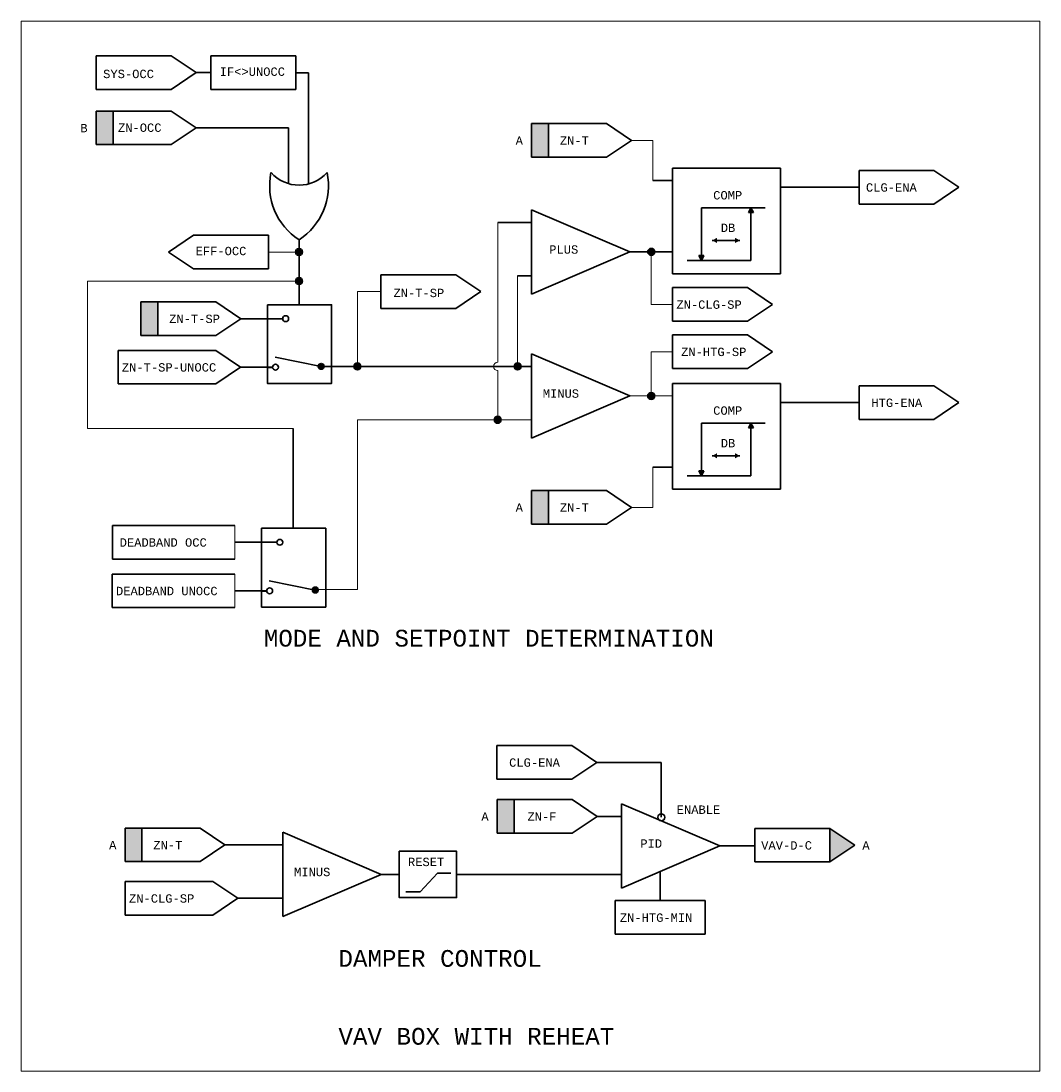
# Model space of a CAD drawing. Header units: inches. Extents: x 2.4 to 32.2, y 0.4 to 20.5.
# Tile 3 of 3: x 16.4 to 28.5, y 7.9 to 20.5. Entities that reach past the tile are written whole.
import ezdxf

# ---------------------------------------------------------------- set-up
doc = ezdxf.new("R2010")
doc.units = ezdxf.units.IN
doc.header["$MEASUREMENT"] = 0
doc.linetypes.add('DOT', pattern=[0.25, 0, -0.25])
for name, color, linetype, lineweight in [('M-ANNO-SYMB', 6, 'Continuous', 30), ('M-ANNO-TEXT', 2, 'Continuous', 30), ('M-DIAG-GRPH', 6, 'Continuous', 13)]:
    doc.layers.add(name, color=color, linetype=linetype, lineweight=lineweight)
doc.styles.add('CONTROLTXT', font='monotxt.shx')

msp = doc.modelspace()

# ---------------------------------------------------------------- hatches: boundary and pattern name
at = {"layer": 'M-ANNO-SYMB', "extrusion": (0, 0, -1)}
for points in [[(-17.472, 18.987), (-17.472, 19.387), (-17.272, 19.387), (-17.272, 18.987)], [(-22.663, 18.837), (-22.663, 19.238), (-22.462, 19.238), (-22.462, 18.837)], [(-18.005, 16.711), (-18.005, 17.111), (-17.805, 17.111), (-17.805, 16.711)], [(-22.663, 14.46), (-22.663, 14.86), (-22.462, 14.86), (-22.462, 14.46)], [(-22.253, 10.775), (-22.253, 11.175), (-22.053, 11.175), (-22.053, 10.775)], [(-17.816, 10.435), (-17.816, 10.835), (-17.616, 10.835), (-17.616, 10.435)], [(-26.017, 10.431), (-26.314, 10.631), (-26.017, 10.831)]]:
    msp.add_hatch(color=256, dxfattribs=at).paths.add_polyline_path(points)
at = {"layer": 'M-ANNO-SYMB'}
for points in [[(25.046, 18.176), (25.077, 18.233), (25.108, 18.176)], [(23.93, 17.708, 1), (23.846, 17.708, 1)], [(24.486, 17.606), (24.455, 17.663), (24.517, 17.663)], [(19.988, 16.342, 1), (19.918, 16.342, 1)], [(20.427, 16.342, 1), (20.343, 16.342, 1)], [(22.336, 16.342, 1), (22.253, 16.342, 1)], [(23.93, 15.99, 1), (23.846, 15.99, 1)], [(22.1, 15.705, 1), (22.017, 15.705, 1)], [(25.046, 15.608), (25.077, 15.665), (25.108, 15.608)], [(24.486, 15.038), (24.455, 15.095), (24.517, 15.095)], [(19.918, 13.675, 1), (19.849, 13.675, 1)]]:
    msp.add_hatch(color=256, dxfattribs=at).paths.add_polyline_path(points)
at = {"layer": 'M-ANNO-SYMB', "extrusion": (0, 0, -1)}
for points in [[(-24.673, 17.813), (-24.673, 17.876), (-24.616, 17.844)], [(-24.673, 15.245), (-24.673, 15.307), (-24.616, 15.276)]]:
    msp.add_hatch(color=256, dxfattribs=at).paths.add_polyline_path(points, flags=16)
at = {"layer": 'M-ANNO-SYMB'}
for points in [[(24.887, 17.813), (24.887, 17.876), (24.944, 17.844)], [(24.887, 15.245), (24.887, 15.307), (24.944, 15.276)]]:
    msp.add_hatch(color=256, dxfattribs=at).paths.add_polyline_path(points, flags=16)
h = msp.add_hatch(color=256, dxfattribs=at)
edge = h.paths.add_edge_path()
edge.add_arc((19.689, 17.706), 0.0417, 0, 360)
h = msp.add_hatch(color=256, dxfattribs=at)
edge = h.paths.add_edge_path()
edge.add_arc((19.69, 17.36), 0.0417, 0, 360)

# ---------------------------------------------------------------- linework, layer by layer
for p, q in [((17.272, 20.047), (18.165, 20.047)), ((17.272, 20.047), (17.272, 19.646)), ((18.165, 20.047), (18.463, 19.846)), ((18.637, 20.045), (19.65, 20.045)), ((18.637, 20.045), (18.637, 19.645)), ((19.65, 20.045), (19.65, 19.645)), ((18.165, 19.646), (18.463, 19.846)), ((17.272, 19.646), (18.165, 19.646)), ((18.637, 19.645), (19.65, 19.645)), ((17.272, 19.387), (17.472, 19.387)), ((17.272, 19.387), (17.272, 18.987)), ((18.165, 19.387), (17.472, 19.387)), ((17.472, 19.387), (17.472, 18.987)), ((18.165, 19.387), (18.463, 19.187)), ((18.165, 18.987), (18.463, 19.187)), ((22.462, 19.238), (22.663, 19.238)), ((22.462, 19.238), (22.462, 18.837)), ((23.355, 19.238), (22.663, 19.238)), ((22.663, 19.238), (22.663, 18.837)), ((23.355, 19.238), (23.653, 19.038)), ((23.355, 18.837), (23.653, 19.038)), ((17.272, 18.987), (17.472, 18.987)), ((18.165, 18.987), (17.472, 18.987)), ((22.462, 18.837), (22.663, 18.837)), ((23.355, 18.837), (22.663, 18.837)), ((24.142, 18.705), (25.428, 18.705)), ((24.142, 17.445), (24.142, 18.705)), ((25.428, 18.705), (25.428, 17.445)), ((26.366, 18.678), (27.259, 18.678)), ((26.366, 18.678), (26.366, 18.278)), ((27.259, 18.678), (27.557, 18.478)), ((23.908, 18.558), (24.142, 18.558)), ((25.428, 18.478), (26.366, 18.478)), ((27.259, 18.278), (27.557, 18.478)), ((22.462, 18.211), (22.462, 17.204)), ((22.462, 18.211), (23.633, 17.708)), ((24.486, 18.233), (25.248, 18.233)), ((24.486, 18.233), (24.486, 17.606)), ((25.077, 18.233), (25.046, 18.176)), ((25.108, 18.176), (25.046, 18.176)), ((25.077, 18.233), (25.077, 17.606)), ((25.077, 18.233), (25.108, 18.176)), ((26.366, 18.278), (27.259, 18.278)), ((18.432, 17.906), (18.135, 17.706)), ((19.325, 17.906), (18.432, 17.906)), ((19.325, 17.906), (19.325, 17.506)), ((24.616, 17.844), (24.944, 17.844)), ((18.432, 17.506), (18.135, 17.706)), ((22.462, 17.204), (23.633, 17.708)), ((23.633, 17.708), (24.142, 17.708)), ((24.455, 17.663), (24.517, 17.663)), ((24.486, 17.606), (24.455, 17.663)), ((24.486, 17.606), (24.517, 17.663)), ((24.315, 17.606), (25.077, 17.606)), ((19.325, 17.506), (18.432, 17.506)), ((20.664, 17.434), (21.557, 17.434)), ((20.664, 17.434), (20.664, 17.034)), ((21.557, 17.434), (21.855, 17.234)), ((25.428, 17.445), (24.142, 17.445)), ((21.557, 17.034), (21.855, 17.234)), ((24.143, 17.282), (24.143, 16.882)), ((24.143, 17.282), (25.036, 17.282)), ((25.036, 17.282), (25.334, 17.082)), ((17.805, 17.111), (18.005, 17.111)), ((17.805, 17.111), (17.805, 16.711)), ((18.698, 17.111), (18.005, 17.111)), ((18.005, 17.111), (18.005, 16.711)), ((18.698, 17.111), (18.995, 16.911)), ((20.664, 17.034), (21.557, 17.034)), ((25.036, 16.882), (25.334, 17.082)), ((18.698, 16.711), (18.995, 16.911)), ((24.143, 16.882), (25.036, 16.882)), ((17.805, 16.711), (18.005, 16.711)), ((18.698, 16.711), (18.005, 16.711)), ((24.143, 16.717), (24.143, 16.317)), ((24.143, 16.717), (25.036, 16.717)), ((25.036, 16.717), (25.334, 16.517)), ((17.532, 16.532), (17.532, 16.132)), ((17.532, 16.532), (18.696, 16.532)), ((18.696, 16.532), (18.993, 16.332)), ((19.953, 16.342), (19.405, 16.453)), ((22.462, 16.493), (22.462, 15.486)), ((22.462, 16.493), (23.633, 15.99)), ((25.036, 16.317), (25.334, 16.517)), ((18.696, 16.132), (18.993, 16.332)), ((24.143, 16.317), (25.036, 16.317)), ((17.532, 16.132), (18.696, 16.132)), ((24.142, 14.876), (24.142, 16.137)), ((24.142, 16.137), (25.428, 16.137)), ((25.428, 16.137), (25.428, 14.876)), ((26.366, 16.11), (27.259, 16.11)), ((26.366, 16.11), (26.366, 15.71)), ((27.259, 16.11), (27.557, 15.91)), ((22.462, 15.486), (23.633, 15.99)), ((25.428, 15.91), (26.366, 15.91)), ((27.259, 15.71), (27.557, 15.91)), ((24.486, 15.665), (24.486, 15.038)), ((24.486, 15.665), (25.248, 15.665)), ((25.077, 15.665), (25.046, 15.608)), ((25.077, 15.665), (25.108, 15.608)), ((25.077, 15.665), (25.077, 15.038)), ((26.366, 15.71), (27.259, 15.71)), ((25.108, 15.608), (25.046, 15.608)), ((24.616, 15.276), (24.944, 15.276)), ((23.908, 15.139), (24.142, 15.139)), ((24.315, 15.038), (25.077, 15.038)), ((24.455, 15.095), (24.517, 15.095)), ((24.486, 15.038), (24.455, 15.095)), ((24.486, 15.038), (24.517, 15.095)), ((22.462, 14.86), (22.663, 14.86)), ((22.462, 14.86), (22.462, 14.46)), ((22.663, 14.86), (22.663, 14.46)), ((23.355, 14.86), (22.663, 14.86)), ((23.355, 14.86), (23.653, 14.66)), ((25.428, 14.876), (24.142, 14.876)), ((23.355, 14.46), (23.653, 14.66)), ((17.464, 14.444), (18.923, 14.444)), ((17.464, 14.444), (17.464, 14.044)), ((22.462, 14.46), (22.663, 14.46)), ((23.355, 14.46), (22.663, 14.46)), ((17.464, 14.044), (18.923, 14.044)), ((17.462, 13.865), (18.923, 13.865)), ((17.462, 13.865), (17.462, 13.465)), ((19.883, 13.675), (19.335, 13.786)), ((17.462, 13.465), (18.923, 13.465)), ((22.047, 11.819), (22.047, 11.419)), ((22.047, 11.819), (22.94, 11.819)), ((22.94, 11.819), (23.238, 11.619)), ((22.94, 11.419), (23.238, 11.619)), ((22.047, 11.419), (22.94, 11.419)), ((22.053, 11.175), (22.053, 10.775)), ((22.053, 11.175), (22.253, 11.175)), ((22.253, 11.175), (22.253, 10.775)), ((22.946, 11.175), (22.253, 11.175)), ((22.946, 11.175), (23.244, 10.975)), ((23.534, 11.126), (24.705, 10.622)), ((23.534, 11.126), (23.534, 10.119)), ((22.946, 10.775), (23.244, 10.975)), ((17.616, 10.835), (17.816, 10.835)), ((17.616, 10.835), (17.616, 10.435)), ((18.509, 10.835), (17.816, 10.835)), ((17.816, 10.835), (17.816, 10.435)), ((18.509, 10.835), (18.806, 10.635)), ((19.498, 10.786), (19.498, 9.78)), ((19.498, 10.786), (20.669, 10.283)), ((22.053, 10.775), (22.253, 10.775)), ((22.946, 10.775), (22.253, 10.775)), ((25.124, 10.831), (26.017, 10.831)), ((25.124, 10.831), (25.124, 10.431)), ((26.017, 10.831), (26.017, 10.431)), ((26.017, 10.831), (26.314, 10.631)), ((18.509, 10.435), (18.806, 10.635)), ((23.534, 10.119), (24.705, 10.622)), ((26.017, 10.431), (26.314, 10.631)), ((17.616, 10.435), (17.816, 10.435)), ((18.509, 10.435), (17.816, 10.435)), ((25.124, 10.431), (26.017, 10.431)), ((19.498, 9.78), (20.669, 10.283)), ((21.135, 10.076), (21.342, 10.297)), ((21.342, 10.297), (21.498, 10.297)), ((17.616, 10.198), (18.66, 10.198)), ((17.616, 10.198), (17.616, 9.798)), ((18.66, 10.198), (18.958, 9.998)), ((20.962, 10.076), (21.135, 10.076)), ((18.66, 9.798), (18.958, 9.998)), ((23.459, 9.97), (24.533, 9.97)), ((23.459, 9.97), (23.459, 9.57)), ((24.533, 9.97), (24.533, 9.57)), ((17.616, 9.798), (18.66, 9.798)), ((23.459, 9.57), (24.533, 9.57))]:
    msp.add_line(p, q, dxfattribs=at)
at = {"layer": 'M-ANNO-SYMB', "color": 6}
for p, q in [((18.463, 19.846), (18.637, 19.846)), ((19.65, 19.845), (19.804, 19.845)), ((19.804, 18.517), (19.804, 19.845)), ((18.463, 19.187), (19.564, 19.187)), ((19.564, 18.52), (19.564, 19.187)), ((22.058, 18.06), (22.462, 18.06)), ((19.69, 17.852), (19.69, 17.078)), ((22.295, 17.423), (22.462, 17.423)), ((18.995, 16.911), (19.495, 16.911)), ((18.993, 16.332), (19.312, 16.332)), ((19.953, 16.342), (22.462, 16.342)), ((19.62, 15.603), (19.62, 14.412)), ((18.925, 14.244), (19.425, 14.244)), ((18.923, 13.665), (19.242, 13.665)), ((23.238, 11.619), (24.008, 11.619)), ((24.008, 11.619), (24.008, 10.964)), ((23.244, 10.975), (23.534, 10.975)), ((18.806, 10.635), (19.498, 10.635)), ((24.705, 10.622), (25.124, 10.622)), ((20.669, 10.283), (20.884, 10.283)), ((21.567, 10.283), (23.534, 10.283)), ((23.996, 10.317), (23.996, 9.97)), ((18.958, 9.998), (19.498, 9.998))]:
    msp.add_line(p, q, dxfattribs=at)
at = {"layer": 'M-ANNO-SYMB', "color": 6, "lineweight": 40}
for p, q in [((19.312, 16.332), (19.374, 16.332)), ((19.242, 13.665), (19.304, 13.665))]:
    msp.add_line(p, q, dxfattribs=at)
at = {"layer": 'M-ANNO-SYMB'}
for centre, radius in [((19.689, 17.706), 0.0417), ((23.888, 17.708), 0.0417), ((19.69, 17.36), 0.0417), ((19.53, 16.911), 0.0347), ((19.409, 16.332), 0.0347), ((19.953, 16.342), 0.0347), ((20.385, 16.342), 0.0417), ((22.295, 16.342), 0.0417), ((23.888, 15.99), 0.0417), ((22.058, 15.705), 0.0417), ((19.46, 14.244), 0.0347), ((19.339, 13.665), 0.0347), ((19.883, 13.675), 0.0347), ((24.008, 10.964), 0.0417)]:
    msp.add_circle(centre, radius, dxfattribs=at)
for centre, radius, start, end in [((20.109, 18.498), 0.77, 168.377, 236.975), ((19.69, 18.95), 0.447, 221.5983, 318.4017), ((19.27, 18.498), 0.77, 303.025, 11.623)]:
    msp.add_arc(centre, radius, start, end, dxfattribs=at)
at = {"layer": 'M-ANNO-SYMB', "color": 6, "linetype": 'DOT'}
for p in [(19.689, 17.706), (23.888, 17.708), (19.69, 17.36), (20.385, 16.342), (22.295, 16.342), (23.888, 15.99), (22.058, 15.705)]:
    msp.add_point(p, dxfattribs=at)
at = {"layer": 'M-ANNO-SYMB'}
for points in [[(19.312, 17.078), (20.078, 17.078), (20.078, 16.138), (19.312, 16.138)], [(19.242, 14.412), (20.008, 14.412), (20.008, 13.472), (19.242, 13.472)], [(20.884, 10.559), (21.567, 10.559), (21.567, 10.007), (20.884, 10.007)]]:
    msp.add_3dface(points, dxfattribs=at)
at = {"layer": 'M-DIAG-GRPH'}
for p, q in [((16.375, 7.938), (16.375, 20.461)), ((16.375, 20.461), (28.523, 20.461)), ((28.523, 20.461), (28.523, 7.938)), ((23.653, 19.038), (23.908, 19.038)), ((23.908, 19.038), (23.908, 18.558)), ((22.058, 16.392), (22.058, 18.06)), ((19.325, 17.706), (19.689, 17.706)), ((23.888, 17.708), (23.888, 17.082)), ((22.295, 16.342), (22.295, 17.423)), ((17.166, 17.36), (17.166, 15.603)), ((19.69, 17.36), (17.166, 17.36)), ((20.385, 17.234), (20.385, 16.342)), ((20.664, 17.234), (20.385, 17.234)), ((24.143, 17.082), (23.888, 17.082)), ((23.888, 16.517), (23.888, 15.99)), ((24.143, 16.517), (23.888, 16.517)), ((22.058, 15.705), (22.058, 16.292)), ((23.633, 15.99), (24.142, 15.99)), ((22.462, 15.705), (20.386, 15.705)), ((20.386, 15.705), (20.386, 13.682)), ((17.166, 15.603), (19.62, 15.603)), ((23.908, 15.139), (23.908, 14.66)), ((23.653, 14.66), (23.908, 14.66)), ((18.923, 14.044), (18.923, 14.444)), ((18.923, 13.465), (18.923, 13.865)), ((19.849, 13.682), (20.386, 13.682)), ((28.523, 7.938), (16.375, 7.938))]:
    msp.add_line(p, q, dxfattribs=at)
msp.add_arc((22.058, 16.342), 0.05, 90, 270, dxfattribs=at)

# ---------------------------------------------------------------- texts
at = {"layer": 'M-ANNO-TEXT', "attachment_point": 1, "style": 'CONTROLTXT'}
for s, insert, char_height, width in [('SYS-OCC', (17.354, 19.88), 0.1, 0.27754), ('IF<>UNOCC', (18.743, 19.907), 0.1, 0.27754), ('B', (17.082, 19.234), 0.1, 0.10559), ('ZN-OCC', (17.531, 19.239), 0.1, 0.2775), ('A', (22.272, 19.085), 0.1, 0.10559), ('ZN-T', (22.799, 19.085), 0.1, 0.27754), ('COMP', (24.627, 18.433), 0.1, 0.8161), ('CLG-ENA', (26.448, 18.526), 0.1, 0.2775), ('DB', (24.717, 18.045), 0.1, 0.2485), ('PLUS', (22.672, 17.786), 0.1, 0.1842), ('EFF-OCC', (18.456, 17.768), 0.1, 0.27754), ('ZN-T-SP', (20.815, 17.268), 0.1, 0.2775), ('ZN-CLG-SP', (24.188, 17.129), 0.1, 0.2775), ('ZN-T-SP', (18.141, 16.959), 0.1, 0.27754), ('ZN-HTG-SP', (24.244, 16.565), 0.1, 0.2775), ('ZN-T-SP-UNOCC', (17.577, 16.38), 0.1, 0.27754), ('MINUS', (22.595, 16.068), 0.1, 0.1842), ('HTG-ENA', (26.513, 15.958), 0.1, 0.2775), ('COMP', (24.627, 15.865), 0.1, 0.8161), ('DB', (24.717, 15.476), 0.1, 0.2485), ('A', (22.272, 14.708), 0.1, 0.10559), ('ZN-T', (22.799, 14.708), 0.1, 0.27754), ('DEADBAND OCC', (17.551, 14.292), 0.1, 1.4143), ('DEADBAND UNOCC', (17.507, 13.713), 0.1, 1.41623), ('MODE AND SETPOINT DETERMINATION', (19.269, 13.2), 0.2, 6.2982), ('CLG-ENA', (22.194, 11.667), 0.1, 0.2775), ('A', (21.863, 11.023), 0.1, 0.10559), ('ZN-F', (22.412, 11.023), 0.1, 0.2775), ('ENABLE', (24.192, 11.105), 0.1, 0.2775), ('A', (17.425, 10.683), 0.1, 0.10559), ('ZN-T', (17.952, 10.683), 0.1, 0.27754), ('PID', (23.758, 10.701), 0.1, 0.18418), ('VAV-D-C', (25.199, 10.679), 0.1, 0.27752), ('A', (26.405, 10.679), 0.1, 0.10559), ('RESET', (20.988, 10.482), 0.1, 0.5267), ('MINUS', (19.63, 10.362), 0.1, 0.1842), ('ZN-CLG-SP', (17.662, 10.046), 0.1, 0.2775), ('ZN-HTG-MIN', (23.514, 9.817), 0.1, 0.2775), ('DAMPER CONTROL', (20.159, 9.381), 0.2, 3.20656), ('VAV BOX WITH REHEAT', (20.159, 8.452), 0.2, 3.7381)]:
    msp.add_mtext(s, dxfattribs=dict(at, insert=insert, char_height=char_height, width=width))

doc.saveas('drawing.dxf')
